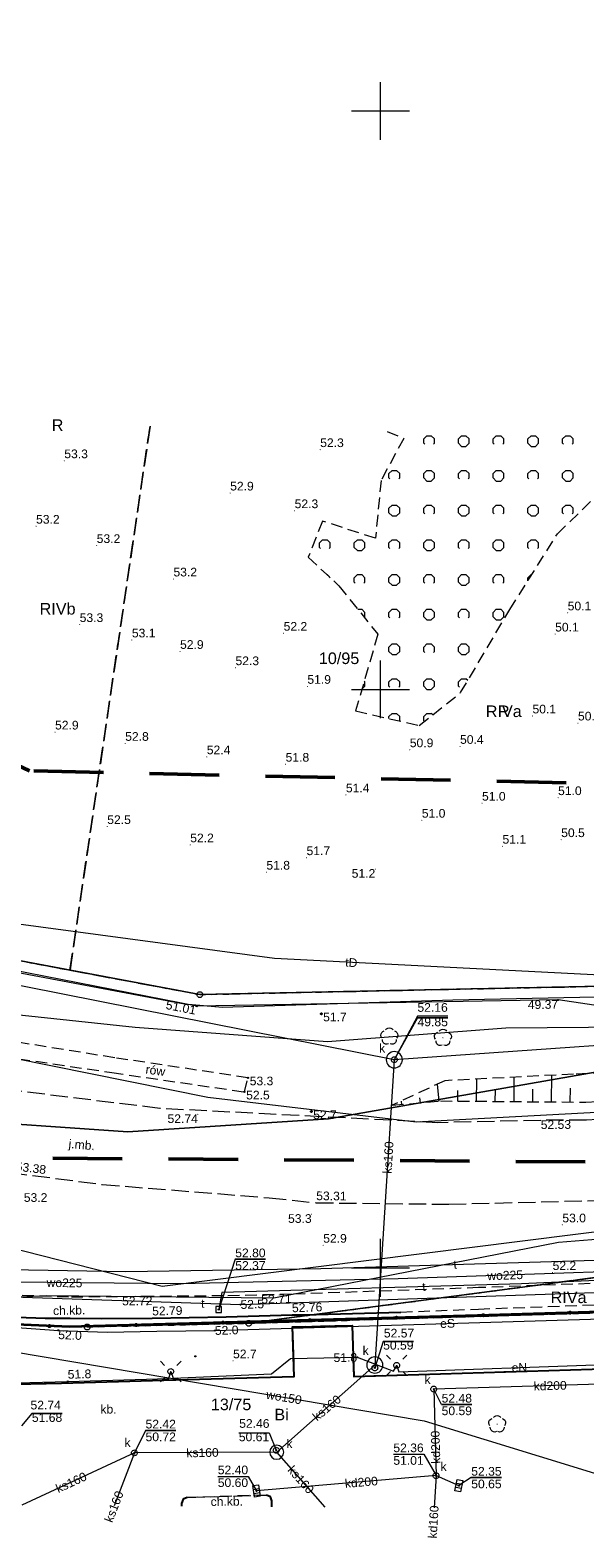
# Model space of a CAD drawing. Extents: x 5462052 to 5462554, y 5922477 to 5923179.
# Tile 24 of 42: x 5462420 to 5462468, y 5922477 to 5922607. Entities that reach past the tile are written whole.
import ezdxf
from ezdxf.enums import TextEntityAlignment as Align

# ---------------------------------------------------------------- set-up
doc = ezdxf.new("R2010")
doc.units = 0
doc.header["$PDMODE"] = 32
doc.header["$PDSIZE"] = 0.1
for name, pattern in [('PRZER1-1', [2, 1, -1]), ('PRZER2-1', [3, 2, -1]), ('PRZER3-1', [4, 3, -1]), ('PRZER3-2', [5, 3, -2])]:
    doc.linetypes.add(name, pattern=pattern)
doc.layers.get('0').update_dxf_attribs({"linetype": 'CONTINUOUS', "lineweight": 13})
doc.layers.add('!pomiar wys', color=7, linetype='CONTINUOUS')
for name, color, linetype, lineweight in [('EGDE', 7, 'CONTINUOUS', 18), ('EGDE_O', 7, 'CONTINUOUS', 18), ('EGPG', 7, 'CONTINUOUS', 18), ('GEPADR', 7, 'CONTINUOUS', 18), ('GESDRK', 7, 'CONTINUOUS', 0), ('GUPPRZ', 7, 'CONTINUOUS', 18), ('GUPPRZ_O', 7, 'CONTINUOUS', 18), ('OTKC', 7, 'PRZER2-1', 18), ('OTKC_O', 7, 'PRZER2-1', 18), ('OTKJ', 7, 'PRZER3-1', 18), ('OTKJ_O', 7, 'PRZER3-1', 18), ('OTKK', 7, 'CONTINUOUS', 25), ('OTKU', 7, 'PRZER3-1', 18), ('OTKU_O', 7, 'PRZER3-1', 18), ('OTOO', 7, 'CONTINUOUS', 35), ('OTRK', 7, 'PRZER2-1', 18), ('OTRN', 7, 'CONTINUOUS', 13), ('OTRN_O', 7, 'CONTINUOUS', 13), ('OTRS', 7, 'CONTINUOUS', 13), ('OTRS_O', 7, 'CONTINUOUS', 13), ('OTZK', 7, 'PRZER2-1', 18), ('SUEO', 7, 'CONTINUOUS', 18), ('SUPK', 7, 'CONTINUOUS', 18), ('SUPW', 7, 'CONTINUOUS', 18), ('SUPW_O', 7, 'CONTINUOUS', 18), ('zakres', 5, 'PRZER3-2', 50)]:
    doc.layers.add(name, color=color, linetype=linetype, lineweight=lineweight)
for name, color, linetype, lineweight, true_color in [('EGKK', 7, 'PRZER3-1', 18, 0x24bc24), ('EGKK_O', 7, 'PRZER3-1', 18, 0x24bc24), ('EGUG', 7, 'PRZER1-1', 18, 0x008000), ('EGUG_O', 7, 'PRZER1-1', 18, 0x008000), ('OTZL', 7, 'CONTINUOUS', 18, 0x008000), ('SUEP', 1, 'CONTINUOUS', 18, 0xff0000), ('SUEP_O', 1, 'CONTINUOUS', 18, 0xff0000), ('SUGP', 7, 'CONTINUOUS', 18, 0xbfbf00), ('SUKK', 7, 'CONTINUOUS', 18, 0x803300), ('SUKP', 7, 'CONTINUOUS', 18, 0x803300), ('SUKP_O', 7, 'CONTINUOUS', 18, 0x803300), ('SUKS', 7, 'CONTINUOUS', 18, 0x803300), ('SUKS_O', 7, 'CONTINUOUS', 18, 0x803300), ('SUTP', 7, 'CONTINUOUS', 18, 0xff9100), ('SUTP_O', 7, 'CONTINUOUS', 18, 0xff9100), ('SUWP', 5, 'CONTINUOUS', 18, 0x0000ff), ('SUWP_O', 5, 'CONTINUOUS', 18, 0x0000ff)]:
    doc.layers.add(name, color=color, linetype=linetype, lineweight=lineweight, true_color=true_color)
doc.styles.add('GEO-INFO', font='arial.ttf')

# ---------------------------------------------------------------- blocks, each defined once
blk = doc.blocks.new('POINT')
at = {"color": 0}
blk.add_point((0, 0), dxfattribs=at)
blk = doc.blocks.new('KWADRAT_NIEPRZEZR')
at = {"color": 0}
blk.add_lwpolyline([(-0.5, -0.5), (0.5, -0.5), (0.5, 0.5), (-0.5, 0.5)], close=True, dxfattribs=at)
blk = doc.blocks.new('SUUS05')
at = {"color": 0}
blk.add_lwpolyline([(0.5, -0.25), (-0.5, -0.25), (-0.5, 0.25), (0.5, 0.25)], close=True, dxfattribs=at)
for points in [[(-0.175, -0.25), (-0.175, 0.25)], [(0.175, -0.25), (0.175, 0.25)]]:
    blk.add_lwpolyline(points, dxfattribs=at)
blk = doc.blocks.new('OKRAG_PELNY')
at = {"color": 0}
blk.add_lwpolyline([(0, 0.5), (0.12941, 0.482963), (0.25, 0.433013), (0.353553, 0.353553), (0.433013, 0.25), (0.482963, 0.12941), (0.5, 0), (0.482963, -0.12941), (0.433013, -0.25), (0.353553, -0.353553), (0.25, -0.433013), (0.12941, -0.482963), (0, -0.5), (-0.12941, -0.482963), (-0.25, -0.433013), (-0.353553, -0.353553), (-0.433013, -0.25), (-0.482963, -0.12941), (-0.5, 0), (-0.482963, 0.12941), (-0.433013, 0.25), (-0.353553, 0.353553), (-0.25, 0.433013), (-0.12941, 0.482963)], close=True, dxfattribs=at)
blk = doc.blocks.new('SPDLP')
blk.add_hatch(color=0).paths.add_polyline_path([(0, -0.09), (0.027812, -0.085595), (0.052901, -0.072812), (0.072812, -0.052901), (0.085595, -0.027812), (0.09, 0), (0.085595, 0.027812), (0.072812, 0.052901), (0.052901, 0.072812), (0.027812, 0.085595), (0, 0.09), (-0.027812, 0.085595), (-0.052901, 0.072812), (-0.072812, 0.052901), (-0.085595, 0.027812), (-0.09, 0), (-0.085595, -0.027812), (-0.072812, -0.052901), (-0.052901, -0.072812), (-0.027812, -0.085595)])
at = {"color": 0}
for points in [[(-1.271938, -0.268652), (-1.40916, -0.048001), (-1.462858, 0.20623), (-1.426585, 0.463525), (-1.304695, 0.693003), (-1.11182, 0.867117), (-0.871109, 0.964971)], [(-0.648554, 1.126667), (-0.481106, 1.325358), (-0.255912, 1.454989), (0, 1.5), (0.255912, 1.454989), (0.481106, 1.325358), (0.648554, 1.126667)], [(0.871109, 0.964971), (1.11182, 0.867117), (1.304695, 0.693003), (1.426585, 0.463525), (1.462858, 0.20623), (1.40916, -0.048001), (1.271938, -0.268652)], [(-0.137547, -1.292703), (-0.389802, -1.355024), (-0.648184, -1.327532), (-0.881678, -1.213525), (-1.062258, -1.026689), (-1.168249, -0.78945), (-1.186929, -0.530282)], [(1.186929, -0.530282), (1.168249, -0.78945), (1.062258, -1.026689), (0.881678, -1.213525), (0.648184, -1.327532), (0.389802, -1.355024), (0.137547, -1.292703)]]:
    blk.add_lwpolyline(points, dxfattribs=at)
blk = doc.blocks.new('KOLO')
blk.add_hatch(color=0).paths.add_polyline_path([(-0.5, 0), (-0.482963, -0.12941), (-0.433013, -0.25), (-0.353553, -0.353553), (-0.25, -0.433013), (-0.12941, -0.482963), (0, -0.5), (0.12941, -0.482963), (0.25, -0.433013), (0.353553, -0.353553), (0.433013, -0.25), (0.482963, -0.12941), (0.5, 0), (0.482963, 0.12941), (0.433013, 0.25), (0.353553, 0.353553), (0.25, 0.433013), (0.12941, 0.482963), (0, 0.5), (-0.12941, 0.482963), (-0.25, 0.433013), (-0.353553, 0.353553), (-0.433013, 0.25), (-0.482963, 0.12941)])
blk = doc.blocks.new('SUEO')
blk.add_hatch(color=0).paths.add_polyline_path([(-0.002174, 0.089974), (0.023762, 0.086807), (0.042561, 0.0793), (0.060131, 0.066965), (0.076266, 0.047786), (0.086234, 0.025762), (0.089972, 0.002226), (0.088646, -0.015553), (0.081114, -0.038994), (0.066834, -0.060276), (0.049699, -0.075033), (0.027576, -0.085671), (0.004027, -0.08991), (-0.019639, -0.087831), (-0.040932, -0.080154), (-0.059082, -0.067892), (-0.073734, -0.051607), (-0.08374, -0.032979), (-0.089221, -0.011817), (-0.089063, 0.012951), (-0.082571, 0.035806), (-0.069528, 0.057148), (-0.048957, 0.075519), (-0.026898, 0.085887)])
at = {"color": 0}
for points in [[(-1.767767, 1.767767), (-1.06066, 1.06066)], [(1.767767, 1.767767), (1.06066, 1.06066)], [(-1.767767, -1.767767), (-1.06066, -1.06066)], [(1.767767, -1.767767), (1.06066, -1.06066)]]:
    blk.add_lwpolyline(points, dxfattribs=at)
blk = doc.blocks.new('EPPGS')
at = {"color": 0}
blk.add_lwpolyline([(0, 0.5), (0.154508, 0.475528), (0.293893, 0.404508), (0.404508, 0.293893), (0.475528, 0.154508), (0.5, 0), (0.475528, -0.154508), (0.404508, -0.293893), (0.293893, -0.404508), (0.154508, -0.475528), (0, -0.5), (-0.154508, -0.475528), (-0.293893, -0.404508), (-0.404508, -0.293893), (-0.475528, -0.154508), (-0.5, 0), (-0.475528, 0.154508), (-0.404508, 0.293893), (-0.293893, 0.404508), (-0.154508, 0.475528)], close=True, dxfattribs=at)
blk = doc.blocks.new('EPPGN')
blk.add_hatch(color=0).paths.add_polyline_path([(0, -0.09), (0.027812, -0.085595), (0.052901, -0.072812), (0.072812, -0.052901), (0.085595, -0.027812), (0.09, 0), (0.085595, 0.027812), (0.072812, 0.052901), (0.052901, 0.072812), (0.027812, 0.085595), (0, 0.09), (-0.027812, 0.085595), (-0.052901, 0.072812), (-0.072812, 0.052901), (-0.085595, 0.027812), (-0.09, 0), (-0.085595, -0.027812), (-0.072812, -0.052901), (-0.052901, -0.072812), (-0.027812, -0.085595)])

msp = doc.modelspace()

# ---------------------------------------------------------------- hatches: boundary and pattern name
at = {"layer": 'OTZK', "linetype": 'Continuous'}
h = msp.add_hatch(dxfattribs=at)
h.set_pattern_fill('OTZK', color=256, scale=0.5, style=0)
h.set_pattern_definition([(0, (5460000, 5920000), (3, 3), [0.3827, -5.6173]), (0, (5460000, 5920000.924), (3, 3), [0.3827, -5.6173]), (90, (5459999.7294, 5920000.2706), (-3, 3), [0.3827, -5.6173]), (90, (5460000.6533, 5920000.2706), (-3, 3), [0.3827, -5.6173]), (45, (5460000.3827, 5920000), (-3, 3), [0.3826834, -3.8599573]), (45, (5459999.7294, 5920000.6533), (-3, 3), [0.3826834, -3.8599573]), (135, (5460000, 5920000), (-3, -3), [0.3826834, -3.8599573]), (135, (5460000.6533, 5920000.6533), (-3, -3), [0.3826834, -3.8599573]), (0, (5460003, 5920000.924), (3, 3), [0.3827, -5.6173]), (90, (5460002.7294, 5920000.2706), (-3, 3), [0.3827, -5.6173]), (90, (5460003.6533, 5920000.2706), (-3, 3), [0.3827, -5.6173]), (45, (5460003.567, 5920000.1836), (-3, 3), [0.123359, -4.1192816]), (45, (5460002.7294, 5920000.6533), (-3, 3), [0.3826834, -3.8599573]), (135, (5460002.817, 5920000.1836), (-3, -3), [0.123359, -4.1192816]), (135, (5460003.6533, 5920000.6533), (-3, -3), [0.3826834, -3.8599573])])
h.paths.add_polyline_path([(5462475.58, 5922571.72), (5462450.57, 5922572.28), (5462452.01, 5922571.7), (5462450.05, 5922568.07), (5462449.56, 5922563.06), (5462444.98, 5922564.55), (5462443.76, 5922561.42), (5462446.41, 5922558.95), (5462449.77, 5922554.76), (5462447.85, 5922548.14), (5462453.35, 5922546.88), (5462456.92, 5922549.72), (5462461.17, 5922556.9), (5462465.28, 5922563.44), (5462470, 5922568.03), (5462474.41, 5922564.29), (5462478.23, 5922566.68)], flags=0)

# ---------------------------------------------------------------- linework, layer by layer
at = {"layer": '!pomiar wys'}
for p in [(5462444.89, 5922521.96, 51.74), (5462444.03, 5922513.51, 52.69)]:
    msp.add_point(p, dxfattribs=at)
at = {"linetype": 'Continuous', "flags": 128}
for points in [[(5462450, 5922597.5), (5462450, 5922602.5)], [(5462450, 5922597.5), (5462450, 5922602.5)], [(5462447.5, 5922600), (5462452.5, 5922600)], [(5462447.5, 5922600), (5462452.5, 5922600)], [(5462450, 5922547.5), (5462450, 5922552.5)], [(5462450, 5922547.5), (5462450, 5922552.5)], [(5462447.5, 5922550), (5462452.5, 5922550)], [(5462447.5, 5922550), (5462452.5, 5922550)]]:
    msp.add_lwpolyline(points, dxfattribs=at)
at = {"linetype": 'PRZER2-1', "ltscale": 0.5, "elevation": 52.86}
msp.add_lwpolyline([(5462261.88, 5922578.07), (5462261.62, 5922576.92), (5462272.7, 5922571.72), (5462298.34, 5922559.38), (5462324.07, 5922547.8), (5462343.6, 5922539.09), (5462363.2, 5922530.92), (5462380.25, 5922525.54), (5462393.19, 5922521.71), (5462403.89, 5922520.28), (5462426.79, 5922516.88), (5462438.24, 5922515.21), (5462438.55, 5922516.43), (5462427.04, 5922518.16), (5462403.92, 5922521.87), (5462393.91, 5922523.64), (5462380.37, 5922527.56), (5462363.76, 5922532.93), (5462344.08, 5922540.72), (5462324.37, 5922548.82), (5462298.99, 5922560.44), (5462273.07, 5922572.67), (5462261.88, 5922578.07)], dxfattribs=at)
at = {"linetype": 'Continuous', "elevation": 100, "flags": 128}
for points in [[(5462450, 5922547.5), (5462450, 5922552.5)], [(5462447.5, 5922550), (5462452.5, 5922550)], [(5462450, 5922497.5), (5462450, 5922502.5)], [(5462447.5, 5922500), (5462452.5, 5922500)]]:
    msp.add_lwpolyline(points, dxfattribs=at)
for p in [(5462444.89, 5922521.96, 51.74), (5462438.55, 5922516.43, 52.35), (5462438.24, 5922515.21, 52.5), (5462444.03, 5922513.51, 52.69)]:
    msp.add_point(p)
at = {"layer": 'EGDE', "linetype": 'Continuous', "elevation": 10.22}
for points in [[(5462060.5, 5922655.76), (5462134.14, 5922620.59), (5462140.64, 5922617.48), (5462379.26, 5922504.49), (5462394.55, 5922499.42), (5462403.44, 5922496.9), (5462407.29, 5922495.8), (5462408.69, 5922495.4), (5462424.66, 5922494.89), (5462438.61, 5922495.21), (5462484.37, 5922501.25), (5462484.19, 5922504.97), (5462482.73, 5922519.39), (5462445.52, 5922512.89), (5462428.16, 5922511.75), (5462412.32, 5922512.85), (5462398.2, 5922516.86), (5462383.16, 5922523.09), (5462355.99, 5922535.17), (5462122.31, 5922642.45), (5462106.7, 5922652.95), (5462067.71, 5922671.37)], [(5462417.46, 5922577.08), (5462397.77, 5922530.52), (5462434.39, 5922523.62), (5462484.29, 5922524.66)], [(5462478.25, 5922479.09), (5462484.59, 5922496.59), (5462438.61, 5922495.21), (5462424.66, 5922494.89), (5462408.69, 5922495.4), (5462407.29, 5922495.8), (5462401.99, 5922481.06)]]:
    msp.add_lwpolyline(points, dxfattribs=at)
for points in [[(5462308.11, 5922563.15), (5462219.75, 5922605.06), (5462125.42, 5922649.82), (5462122.31, 5922642.45), (5462355.99, 5922535.17), (5462383.16, 5922523.09), (5462398.2, 5922516.86), (5462412.32, 5922512.85), (5462428.16, 5922511.75), (5462445.52, 5922512.89), (5462482.73, 5922519.39), (5462484.29, 5922524.66), (5462434.39, 5922523.62), (5462397.77, 5922530.52), (5462383.6, 5922533.19), (5462338.14, 5922548.92)], [(5462484.59, 5922496.59), (5462484.37, 5922501.25), (5462438.61, 5922495.21)]]:
    msp.add_lwpolyline(points, close=True, dxfattribs=at)
at = {"layer": 'EGKK', "linetype": 'PRZER3-1', "ltscale": 0.5, "elevation": 10.06}
for points in [[(5462417.46, 5922577.08), (5462397.77, 5922530.52), (5462423.17, 5922525.73), (5462430.09, 5922572.75)], [(5462430.09, 5922572.75), (5462423.17, 5922525.73), (5462434.39, 5922523.62), (5462484.29, 5922524.66), (5462484.51, 5922525.39), (5462498.12, 5922571.21)]]:
    msp.add_lwpolyline(points, dxfattribs=at)
msp.add_lwpolyline([(5462484.59, 5922496.59), (5462484.37, 5922501.25), (5462438.61, 5922495.21)], close=True, dxfattribs=at)
at = {"layer": 'EGUG', "linetype": 'PRZER1-1', "ltscale": 0.5, "elevation": 10.08}
for points in [[(5462241.6, 5922564.69), (5462318.43, 5922528.09), (5462379.26, 5922504.49), (5462394.55, 5922499.42), (5462403.44, 5922496.9), (5462407.29, 5922495.8), (5462408.69, 5922495.4), (5462424.66, 5922494.89), (5462438.61, 5922495.21), (5462484.37, 5922501.25), (5462484.19, 5922504.97), (5462482.73, 5922519.39), (5462484.29, 5922524.66), (5462434.39, 5922523.62), (5462423.17, 5922525.73), (5462397.77, 5922530.52), (5462383.6, 5922533.19), (5462338.14, 5922548.92), (5462308.11, 5922563.15), (5462219.75, 5922605.06)], [(5462417.46, 5922577.08), (5462397.77, 5922530.52), (5462423.17, 5922525.73), (5462430.09, 5922572.75)], [(5462430.09, 5922572.75), (5462423.17, 5922525.73), (5462434.39, 5922523.62), (5462484.29, 5922524.66), (5462484.51, 5922525.39), (5462498.12, 5922571.21)], [(5462478.25, 5922479.09), (5462484.59, 5922496.59), (5462438.61, 5922495.21), (5462424.66, 5922494.89), (5462408.69, 5922495.4), (5462407.29, 5922495.8)]]:
    msp.add_lwpolyline(points, dxfattribs=at)
msp.add_lwpolyline([(5462484.59, 5922496.59), (5462484.37, 5922501.25), (5462438.61, 5922495.21)], close=True, dxfattribs=at)
at = {"layer": 'GESDRK', "linetype": 'Continuous'}
for points in [[(5462482.73, 5922519.39), (5462484.29, 5922524.66), (5462434.39, 5922523.62), (5462397.77, 5922530.52), (5462383.6, 5922533.19), (5462338.14, 5922548.92), (5462308.11, 5922563.15), (5462219.75, 5922605.06), (5462125.42, 5922649.82), (5462122.31, 5922642.45), (5462106.7, 5922652.95), (5462067.71, 5922671.37)], [(5462060.5, 5922655.76), (5462134.14, 5922620.59), (5462140.64, 5922617.48), (5462379.26, 5922504.49), (5462394.55, 5922499.42), (5462403.44, 5922496.9), (5462407.29, 5922495.8), (5462408.69, 5922495.4), (5462424.66, 5922494.89), (5462438.61, 5922495.21), (5462484.37, 5922501.25), (5462484.59, 5922496.59), (5462550.35, 5922504.12)]]:
    msp.add_lwpolyline(points, dxfattribs=at)
at = {"layer": 'GUPPRZ_O', "linetype": 'Continuous', "elevation": 10.8, "flags": 128}
for points in [[(5462455.81, 5922521.75), (5462453.19, 5922521.75), (5462451.19, 5922517.99)], [(5462455.82, 5922521.6), (5462453.2, 5922521.6), (5462451.19, 5922517.99)], [(5462453.2, 5922521.6), (5462455.82, 5922521.6)], [(5462440.07, 5922500.75), (5462437.45, 5922500.75), (5462436.02, 5922496.4)], [(5462437.45, 5922500.75), (5462440.07, 5922500.75)], [(5462452.86, 5922493.64), (5462450.23, 5922493.64), (5462449.51, 5922491.35)], [(5462450.23, 5922493.64), (5462452.86, 5922493.64)], [(5462457.9, 5922488.19), (5462455.28, 5922488.19), (5462454.6, 5922489.52)], [(5462455.28, 5922488.19), (5462457.9, 5922488.19)], [(5462422.5, 5922487.4), (5462419.88, 5922487.4), (5462418.97, 5922486.35)], [(5462419.88, 5922487.4), (5462422.5, 5922487.4)], [(5462432.32, 5922485.95), (5462429.7, 5922485.95), (5462428.74, 5922484.01)], [(5462429.7, 5922485.95), (5462432.32, 5922485.95)], [(5462437.76, 5922485.73), (5462440.38, 5922485.73), (5462440.99, 5922484.24)], [(5462437.76, 5922485.73), (5462440.38, 5922485.73)], [(5462451.11, 5922483.9), (5462453.73, 5922483.9), (5462454.8, 5922482.04)], [(5462451.11, 5922483.9), (5462453.73, 5922483.9)], [(5462435.94, 5922481.98), (5462438.56, 5922481.98), (5462439.29, 5922480.72)], [(5462435.94, 5922481.98), (5462438.56, 5922481.98)], [(5462460.46, 5922481.87), (5462457.84, 5922481.87), (5462456.78, 5922481.18)], [(5462457.84, 5922481.87), (5462460.46, 5922481.87)]]:
    msp.add_lwpolyline(points, dxfattribs=at)
at = {"layer": 'OTKC', "linetype": 'PRZER2-1', "ltscale": 0.5, "elevation": 10.18}
for points in [[(5462508.48, 5922501.99), (5462492.81, 5922500.24), (5462492.29, 5922500.18), (5462484.72, 5922499.44), (5462484.15, 5922499.34), (5462474.1, 5922498.86), (5462458.48, 5922498.29), (5462442.31, 5922497.72), (5462436.44, 5922497.58), (5462430.29, 5922497.53), (5462423.05, 5922497.47), (5462416.99, 5922497.68), (5462415.8, 5922497.63), (5462411.95, 5922497.89), (5462409.94, 5922498.24), (5462408.91, 5922498.3), (5462403.41, 5922499.51), (5462403.04, 5922499.66), (5462393.86, 5922502.22), (5462388.07, 5922503.93), (5462385.96, 5922504.75), (5462383.21, 5922505.67), (5462380.06, 5922506.77)], [(5462416.91, 5922495.8), (5462421.04, 5922495.65), (5462423.18, 5922495.66), (5462425.89, 5922495.61), (5462430.28, 5922495.66), (5462436.67, 5922495.78), (5462442.37, 5922495.94), (5462443.4, 5922495.93), (5462451.77, 5922496.18), (5462458.46, 5922496.44), (5462474.17, 5922497.02), (5462484.31, 5922497.55), (5462484.71, 5922497.59), (5462492.85, 5922498.39), (5462493.03, 5922498.39), (5462509.17, 5922500.19)], [(5462440.62, 5922479.35), (5462440.61, 5922479.86), (5462440.49, 5922480.22), (5462440.15, 5922480.36), (5462433.31, 5922480.15), (5462432.96, 5922480), (5462432.81, 5922479.63), (5462432.82, 5922479.4)]]:
    msp.add_lwpolyline(points, dxfattribs=at)
at = {"layer": 'OTKJ', "linetype": 'PRZER3-1', "ltscale": 0.5, "elevation": 10.18}
for points in [[(5462502.75, 5922515.74), (5462488.74, 5922514.26), (5462478.72, 5922513.39), (5462467.81, 5922512.78), (5462463.84, 5922512.75), (5462454.96, 5922512.55), (5462430.92, 5922513.78), (5462417.02, 5922515.49), (5462402.7, 5922517.94), (5462391.54, 5922520.35), (5462376.6, 5922524.32)], [(5462366.94, 5922520.04), (5462381.96, 5922515.43), (5462394.61, 5922512.29), (5462398.28, 5922511.55), (5462404.47, 5922510.38), (5462412.98, 5922508.98), (5462417.96, 5922508.25), (5462425.95, 5922507.21), (5462440.37, 5922506.06), (5462444.44, 5922505.63), (5462455.89, 5922505.5), (5462468.73, 5922505.83), (5462481.48, 5922506.58), (5462494.94, 5922507.8), (5462506.71, 5922509.12)]]:
    msp.add_lwpolyline(points, dxfattribs=at)
at = {"layer": 'OTKK', "linetype": 'Continuous', "elevation": 10.18}
for points in [[(5462416.91, 5922495.8), (5462421.04, 5922495.65), (5462423.18, 5922495.66), (5462425.89, 5922495.61), (5462430.28, 5922495.66), (5462436.67, 5922495.78), (5462442.37, 5922495.94), (5462443.4, 5922495.93), (5462451.77, 5922496.18)], [(5462409.37, 5922489.58), (5462417.12, 5922489.91), (5462422.43, 5922490.04), (5462431.29, 5922490.28), (5462442.54, 5922490.61), (5462442.41, 5922494.91), (5462443.06, 5922494.91)], [(5462443.06, 5922494.91), (5462447.56, 5922495.02), (5462447.69, 5922490.61), (5462470.16, 5922491.29), (5462470.47, 5922482.44), (5462470.62, 5922479.14)], [(5462433.31, 5922480.15), (5462432.96, 5922480), (5462432.81, 5922479.63), (5462432.82, 5922479.4)], [(5462440.62, 5922479.35), (5462440.61, 5922479.86), (5462440.49, 5922480.22), (5462440.15, 5922480.36)]]:
    msp.add_lwpolyline(points, dxfattribs=at)
at = {"layer": 'OTKU', "linetype": 'PRZER3-1', "ltscale": 0.5, "elevation": 10.18}
for points in [[(5462470.62, 5922479.14), (5462470.47, 5922482.44), (5462470.16, 5922491.29), (5462447.69, 5922490.61), (5462447.56, 5922495.02), (5462442.41, 5922494.91), (5462442.54, 5922490.61), (5462431.29, 5922490.28), (5462422.43, 5922490.04), (5462417.12, 5922489.91), (5462409.37, 5922489.58), (5462408.59, 5922495.54), (5462407.4, 5922495.7), (5462407.61, 5922493.64), (5462408.09, 5922489.53), (5462404.65, 5922489.51), (5462400.94, 5922489.39)], [(5462432.82, 5922479.4), (5462432.81, 5922479.63), (5462432.96, 5922480), (5462433.31, 5922480.15), (5462440.15, 5922480.36), (5462440.49, 5922480.22), (5462440.61, 5922479.86), (5462440.62, 5922479.35)]]:
    msp.add_lwpolyline(points, dxfattribs=at)
at = {"layer": 'OTOO', "linetype": 'Continuous', "elevation": 10.18}
msp.add_lwpolyline([(5462509.04, 5922499.41), (5462492.91, 5922497.68), (5462484.5, 5922496.66), (5462458.39, 5922495.89), (5462423.14, 5922494.89), (5462408.59, 5922495.54)], dxfattribs=at)
at = {"layer": 'OTRK', "linetype": 'PRZER2-1', "ltscale": 0.5, "elevation": 10.06}
for points in [[(5462502.13, 5922520.83), (5462489.05, 5922519.94), (5462480.84, 5922517.41), (5462479.59, 5922517.37), (5462477.92, 5922517.36), (5462476.9, 5922517.15), (5462466.67, 5922516.74), (5462455.55, 5922516.18), (5462451, 5922514.05)], [(5462451, 5922514.05), (5462455.18, 5922514.43), (5462467.74, 5922514.32), (5462478.48, 5922514.91), (5462488.74, 5922514.26), (5462502.75, 5922515.74)]]:
    msp.add_lwpolyline(points, dxfattribs=at)
at = {"layer": 'OTRK', "linetype": 'Continuous', "elevation": 10.06, "flags": 128}
for points in [[(5462458.3, 5922514.4), (5462458.32, 5922516.32)], [(5462461.54, 5922514.37), (5462461.56, 5922516.48)], [(5462464.78, 5922514.34), (5462464.8, 5922516.65)], [(5462455.07, 5922514.42), (5462454.93, 5922515.89)], [(5462456.68, 5922514.41), (5462456.69, 5922515.32)], [(5462459.92, 5922514.38), (5462459.93, 5922515.39)], [(5462463.16, 5922514.36), (5462463.17, 5922515.46)], [(5462466.4, 5922514.33), (5462466.41, 5922515.53)], [(5462451.84, 5922514.12), (5462451.81, 5922514.42)], [(5462453.45, 5922514.27), (5462453.41, 5922514.71)]]:
    msp.add_lwpolyline(points, dxfattribs=at)
at = {"layer": 'OTZK', "linetype": 'PRZER2-1', "ltscale": 0.5, "elevation": 10.1}
msp.add_lwpolyline([(5462450.57, 5922572.28), (5462452.01, 5922571.7), (5462450.05, 5922568.07), (5462449.56, 5922563.06), (5462444.98, 5922564.55), (5462443.76, 5922561.42), (5462446.41, 5922558.95), (5462449.77, 5922554.76), (5462447.85, 5922548.14), (5462453.35, 5922546.88), (5462456.92, 5922549.72), (5462461.17, 5922556.9), (5462465.28, 5922563.44), (5462470, 5922568.03), (5462474.41, 5922564.29), (5462478.23, 5922566.68), (5462475.58, 5922571.72)], dxfattribs=at)
at = {"layer": 'SUEP', "linetype": 'Continuous', "elevation": 10.14}
for points in [[(5462404.1, 5922494.91), (5462407.65, 5922496.06), (5462410.26, 5922496.4), (5462417.02, 5922494.96), (5462422.17, 5922494.6), (5462426.37, 5922494.43), (5462430.68, 5922494.53), (5462435.69, 5922494.58), (5462476.73, 5922495.84)], [(5462410.95, 5922489.85), (5462422.99, 5922490.19), (5462431.7, 5922490.44), (5462431.88, 5922491.04), (5462432.08, 5922490.48), (5462440.59, 5922490.84), (5462442.21, 5922492.17), (5462447.98, 5922492.27), (5462451.12, 5922491.07), (5462451.4, 5922491.57), (5462451.57, 5922491.02), (5462469.36, 5922491.64), (5462469.59, 5922492.09), (5462469.81, 5922491.67), (5462470.53, 5922491.66), (5462471.94, 5922486.85), (5462472.21, 5922479.13)]]:
    msp.add_lwpolyline(points, dxfattribs=at)
at = {"layer": 'SUGP', "linetype": 'Continuous', "elevation": 10.14}
msp.add_lwpolyline([(5462186.63, 5922585.89), (5462217.44, 5922572.85), (5462242.28, 5922560.87), (5462260.4, 5922552.27), (5462281.62, 5922540.96), (5462295.28, 5922533.81), (5462311.37, 5922525.3), (5462317.7, 5922522.78), (5462342.65, 5922512.96), (5462374.09, 5922500.78), (5462385.55, 5922497.1), (5462393.96, 5922494.84), (5462396.16, 5922494.92), (5462417.75, 5922497.45), (5462421.12, 5922497.6), (5462440.78, 5922497.41), (5462465.38, 5922502.22), (5462484.11, 5922503.73), (5462487.18, 5922502.2)], dxfattribs=at)
at = {"layer": 'SUKP', "linetype": 'Continuous', "elevation": 10.14}
for points in [[(5462483.99, 5922520.3), (5462451.19, 5922517.99), (5462403.34, 5922527.46), (5462401.38, 5922527.57), (5462353.3, 5922538.14), (5462307.43, 5922558.61), (5462296.62, 5922563.69), (5462294.19, 5922564.91), (5462277.4, 5922572.43), (5462259.44, 5922580.58), (5462236.81, 5922592.43), (5462217.09, 5922602.09), (5462171.71, 5922623.9), (5462140.88, 5922638.36), (5462127.05, 5922644.66)], [(5462471.72, 5922522.23), (5462465.34, 5922523.16), (5462434.12, 5922522.62), (5462417.97, 5922525.79), (5462400.64, 5922529.28), (5462386.8, 5922531.22), (5462379.58, 5922532.63), (5462337.71, 5922547.84), (5462316.98, 5922557.38), (5462305.46, 5922560.74), (5462269.93, 5922578.03), (5462244.86, 5922589.89), (5462217.68, 5922602.96), (5462149.98, 5922635.2), (5462147.43, 5922636.54), (5462145.86, 5922632.91), (5462137.96, 5922614.55), (5462139.18, 5922611.01), (5462134.05, 5922599.24)], [(5462451.19, 5922517.99), (5462449.51, 5922491.6), (5462441.03, 5922484.06)], [(5462476.55, 5922490.18), (5462454.6, 5922489.52)], [(5462454.6, 5922489.52), (5462454.8, 5922482.04)], [(5462428.74, 5922484.01), (5462419.02, 5922479.5)], [(5462428.74, 5922484.01), (5462426.99, 5922479.44)], [(5462441.03, 5922484.06), (5462428.74, 5922484.01)], [(5462445.21, 5922479.32), (5462441.03, 5922484.06)], [(5462454.8, 5922482.04), (5462439.29, 5922480.72)], [(5462454.8, 5922482.04), (5462454.63, 5922479.25)], [(5462454.8, 5922482.04), (5462456.78, 5922481.18)]]:
    msp.add_lwpolyline(points, dxfattribs=at)
at = {"layer": 'SUPK', "linetype": 'Continuous', "elevation": 10.14}
for points in [[(5462451.19, 5922518.69, 1), (5462451.19, 5922517.29, 1)], [(5462449.51, 5922492.3, 1), (5462449.51, 5922490.9, 1)], [(5462441.03, 5922484.67, 1), (5462441.03, 5922483.46, 1)]]:
    msp.add_lwpolyline(points, format="xyb", close=True, dxfattribs=at)
at = {"layer": 'SUTP', "linetype": 'Continuous', "elevation": 10.14}
for points in [[(5462070.22, 5922667.83), (5462083.09, 5922662.11), (5462104.77, 5922652.44), (5462151.79, 5922636.5), (5462179, 5922623.64), (5462206.04, 5922610.31), (5462233.17, 5922597.21), (5462260.4, 5922584.4), (5462287.42, 5922571.02), (5462314.54, 5922557.93), (5462341.92, 5922545.49), (5462369.46, 5922533.52), (5462391.65, 5922526.45), (5462398.35, 5922525.1), (5462413.38, 5922522.44), (5462428.79, 5922520.8), (5462445.42, 5922519.57), (5462460.83, 5922520.76), (5462471.54, 5922520.84), (5462483.62, 5922522.41)], [(5462484.11, 5922514.76), (5462480.43, 5922514.05), (5462453.07, 5922512.6), (5462435.09, 5922514.74), (5462387.78, 5922524.25), (5462359.73, 5922531.87), (5462332.4, 5922545.44), (5462296.64, 5922562.48), (5462246.14, 5922585.78), (5462231.33, 5922592.87), (5462203.06, 5922606.8), (5462113, 5922647.87), (5462105.87, 5922651.02), (5462083.09, 5922662.11), (5462070.22, 5922667.83)], [(5462061.48, 5922657.89), (5462118.08, 5922630.76), (5462188.37, 5922596.95), (5462254.55, 5922565.02), (5462276.61, 5922553.25), (5462286.01, 5922543.33), (5462327.97, 5922525.37), (5462393.33, 5922502), (5462406.21, 5922497.91), (5462437.9, 5922496.82), (5462470.16, 5922497.93), (5462482.13, 5922485.33), (5462488.5, 5922479.02)], [(5462484.7, 5922505.12), (5462431.14, 5922498.39), (5462375.97, 5922512.44), (5462337.51, 5922530.89), (5462297.07, 5922549.36), (5462190.14, 5922600.04), (5462135.83, 5922625.83)], [(5462484.42, 5922524.69), (5462481.92, 5922524.64), (5462440.85, 5922526.73), (5462390.56, 5922533.49), (5462362.15, 5922540.98), (5462350.45, 5922547.27), (5462238.88, 5922601.24), (5462191.65, 5922624.43)], [(5462547.68, 5922527.83), (5462543.55, 5922527.02), (5462524.84, 5922524.92), (5462507.72, 5922523.62), (5462502.22, 5922521.53), (5462483.55, 5922520.87), (5462479.66, 5922520.71), (5462477.56, 5922520.65), (5462471.35, 5922523.46), (5462456.26, 5922523.13), (5462436.34, 5922522.51), (5462433.07, 5922522.8), (5462409.52, 5922527.24), (5462401.87, 5922528.98), (5462382.57, 5922532.38), (5462360.07, 5922540.28), (5462337.44, 5922548.03), (5462309.69, 5922561.16), (5462305.81, 5922561.72), (5462299.8, 5922566.07), (5462280.06, 5922575.51), (5462249.92, 5922589.92)], [(5462323.47, 5922515.04), (5462327.58, 5922523.5), (5462329.1, 5922527.58), (5462363.49, 5922514.55), (5462381.68, 5922507.82), (5462401.08, 5922501.9), (5462412.84, 5922499.95), (5462428, 5922499.69), (5462444.85, 5922499.96), (5462473.29, 5922500.8)], [(5462477.2, 5922479.1), (5462482.64, 5922493.59), (5462484.13, 5922499.61), (5462462.18, 5922498.61), (5462436.28, 5922497.88), (5462436.02, 5922496.4)]]:
    msp.add_lwpolyline(points, dxfattribs=at)
at = {"layer": 'SUWP', "linetype": 'Continuous', "elevation": 10.14}
for points in [[(5462136, 5922617.26), (5462140.02, 5922615.15), (5462166.6, 5922602.71), (5462211.93, 5922581.62), (5462257.05, 5922560.07), (5462302.13, 5922538.42), (5462322.79, 5922527.6), (5462357.25, 5922511.62), (5462385.95, 5922500.54), (5462392.37, 5922498.87), (5462412.52, 5922493.73), (5462453.77, 5922486.78), (5462478.79, 5922479.08)], [(5462549.87, 5922508.44), (5462539.71, 5922507.38), (5462524.24, 5922505.93), (5462519.31, 5922505.46), (5462496.62, 5922502.1), (5462494.45, 5922501.71), (5462483.51, 5922500.16), (5462451.54, 5922499.04), (5462432.73, 5922498.61), (5462415.49, 5922498.78), (5462403.68, 5922500.33), (5462402.57, 5922497.28), (5462402.34, 5922496.72), (5462394.84, 5922498.91), (5462392.74, 5922499.44), (5462385.55, 5922501.71), (5462352.24, 5922514.27), (5462338.56, 5922519.58), (5462330.68, 5922522.81), (5462319.51, 5922527.92), (5462300.2, 5922537.19), (5462235.6, 5922568.2)]]:
    msp.add_lwpolyline(points, dxfattribs=at)
at = {"layer": 'zakres', "ltscale": 2, "elevation": 10.04}
msp.add_lwpolyline([(5462132.02, 5922631.89), (5462350.16, 5922528.87), (5462411.69, 5922509.55), (5462519.64, 5922508.8), (5462516.03, 5922540.79), (5462419.68, 5922542.97), (5462148.36, 5922668.94), (5462333.73, 5923125.01)], dxfattribs=at)

# ---------------------------------------------------------------- block references
at = {"layer": 'EGPG', "xscale": 0.5, "yscale": 0.5}
for name, p in [('EPPGS', (5462434.39, 5922523.62, 10.24)), ('EPPGN', (5462445.52, 5922512.89, 10.24)), ('EPPGN', (5462428.16, 5922511.75, 10.24)), ('EPPGS', (5462438.61, 5922495.21, 10.24)), ('EPPGS', (5462424.66, 5922494.89, 10.24))]:
    msp.add_blockref(name, p, dxfattribs=at)
at = {"layer": 'GEPADR'}
msp.add_blockref('POINT', (5462434, 5922492.36, 10.28), dxfattribs=at)
at = {"layer": 'GUPPRZ'}
for p in [(5462465.34, 5922523.16, 10.16), (5462434.12, 5922522.62, 10.16), (5462451.19, 5922517.99, 10.16), (5462451.19, 5922517.99, 10.16), (5462437.9, 5922496.82, 10.16), (5462436.02, 5922496.4, 10.16), (5462422.17, 5922494.6, 10.16), (5462435.69, 5922494.58, 10.16), (5462447.98, 5922492.27, 10.16), (5462422.99, 5922490.19, 10.16), (5462449.51, 5922491.35, 10.16), (5462449.51, 5922491.35, 10.16), (5462454.6, 5922489.52, 10.16), (5462428.74, 5922484.01, 10.16), (5462440.99, 5922484.24, 10.16), (5462440.99, 5922484.24, 10.16), (5462454.8, 5922482.04, 10.16), (5462456.78, 5922481.18, 10.16), (5462439.29, 5922480.72, 10.16)]:
    msp.add_blockref('POINT', p, dxfattribs=at)
at = {"layer": 'OTOO', "xscale": 0.35, "yscale": 0.35}
for p in [(5462436.39, 5922495.27, 10.18), (5462443.89, 5922495.48, 10.18), (5462451.38, 5922495.69, 10.18), (5462458.88, 5922495.91, 10.18), (5462466.38, 5922496.13, 10.18), (5462421.4, 5922494.97, 10.18), (5462428.89, 5922495.06, 10.18)]:
    msp.add_blockref('KOLO', p, dxfattribs=at)
at = {"layer": 'OTRN', "xscale": 0.09, "yscale": 0.09}
for p in [(5462422.68, 5922569.76, 10.08), (5462444.79, 5922570.72, 10.08), (5462437.01, 5922566.97, 10.08), (5462442.58, 5922565.44, 10.08), (5462420.24, 5922564.1, 10.08), (5462425.48, 5922562.43, 10.08), (5462432.11, 5922559.54, 10.08), (5462424.01, 5922555.6, 10.08), (5462466.17, 5922556.61, 10.08), (5462428.52, 5922554.27, 10.08), (5462441.63, 5922554.85, 10.08), (5462465.09, 5922554.78, 10.08), (5462432.68, 5922553.28, 10.08), (5462437.47, 5922551.87, 10.08), (5462443.68, 5922550.26, 10.08), (5462463.13, 5922547.7, 10.08), (5462421.88, 5922546.31, 10.08), (5462467.06, 5922547.09, 10.08), (5462427.94, 5922545.33, 10.08), (5462456.87, 5922545.07, 10.08), (5462434.99, 5922544.17, 10.08), (5462452.53, 5922544.78, 10.08), (5462441.8, 5922543.53, 10.08), (5462447.01, 5922540.88, 10.08), (5462458.77, 5922540.16, 10.08), (5462465.34, 5922540.64, 10.08), (5462453.57, 5922538.69, 10.08), (5462426.39, 5922538.14, 10.08), (5462433.56, 5922536.56, 10.08), (5462460.54, 5922536.44, 10.08), (5462465.61, 5922537.01, 10.08), (5462443.61, 5922535.45, 10.08), (5462440.14, 5922534.2, 10.08), (5462449.55, 5922534.47, 10.08), (5462444.05, 5922504.64, 10.08), (5462465.71, 5922503.71, 10.08), (5462445.05, 5922501.95, 10.08), (5462464.87, 5922499.59, 10.08), (5462437.26, 5922491.96, 10.08)]:
    msp.add_blockref('KOLO', p, dxfattribs=at)
at = {"layer": 'OTRS', "xscale": 0.09, "yscale": 0.09}
for p in [(5462434.22, 5922513.27, 10.08), (5462463.84, 5922512.75, 10.08), (5462444.44, 5922505.63, 10.08), (5462430.29, 5922497.53, 10.08), (5462442.31, 5922497.72, 10.08), (5462430.28, 5922495.66, 10.08), (5462442.37, 5922495.94, 10.08)]:
    msp.add_blockref('KOLO', p, dxfattribs=at)
at = {"layer": 'OTZL', "xscale": 0.5, "yscale": 0.5}
for p in [(5462450.76, 5922520, 10.12), (5462455.39, 5922519.89, 10.12), (5462460.08, 5922486.49, 10.12)]:
    msp.add_blockref('SPDLP', p, dxfattribs=at)
at = {"layer": 'SUEO', "xscale": 0.5, "yscale": 0.5}
for name, p in [('SUEO', (5462431.88, 5922491.04, 10.15)), ('SUEO', (5462451.4, 5922491.57, 10.15)), ('OKRAG_PELNY', (5462451.4, 5922491.57, 10.16)), ('OKRAG_PELNY', (5462431.88, 5922491.04, 10.16))]:
    msp.add_blockref(name, p, dxfattribs=at)
at = {"layer": 'SUKK'}
for p, rotation in [((5462439.29, 5922480.72, 10.16), 278.2025287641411), ((5462456.78, 5922481.18, 10.16), 258.3888739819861)]:
    msp.add_blockref('SUUS05', p, dxfattribs=dict(at, rotation=rotation))
at = {"layer": 'SUKS', "xscale": 0.5, "yscale": 0.5}
for p in [(5462454.6, 5922489.52, 10.16), (5462428.74, 5922484.01, 10.16), (5462454.8, 5922482.04, 10.16)]:
    msp.add_blockref('OKRAG_PELNY', p, dxfattribs=at)
at = {"layer": 'SUPK', "xscale": 0.5, "yscale": 0.5}
msp.add_blockref('KWADRAT_NIEPRZEZR', (5462436.02, 5922496.4, 10.16), dxfattribs=at)
at = {"layer": 'SUPW', "xscale": 0.5, "yscale": 0.5}
for p in [(5462451.19, 5922517.99, 10.18), (5462449.51, 5922491.35, 10.18), (5462440.99, 5922484.24, 10.18)]:
    msp.add_blockref('OKRAG_PELNY', p, dxfattribs=at)

# ---------------------------------------------------------------- texts
at = {"layer": '!pomiar wys', "style": 'GEO-INFO'}
for s, p in [('51.7', (5462445.04, 5922521.31)), ('53.3', (5462438.7, 5922515.78)), ('52.5', (5462438.39, 5922514.56)), ('52.7', (5462444.18, 5922512.86))]:
    msp.add_text(s, height=0.75, dxfattribs=at).set_placement(p)
at = {"linetype": 'ByBlock', "insert": (5462429.77, 5922517.55), "char_height": 0.75, "width": 6.2912, "attachment_point": 1, "rotation": 352.2778, "style": 'GEO-INFO'}
msp.add_mtext('rów', dxfattribs=at)
at = {"layer": 'EGDE_O', "linetype": 'Continuous', "style": 'GEO-INFO'}
for s, p in [('10/95', (5462446.42, 5922552.71, 10.8)), ('13/75', (5462437.09, 5922488.22, 10.8))]:
    msp.add_text(s, height=1, dxfattribs=at).set_placement(p, align=Align.MIDDLE)
at = {"layer": 'EGKK_O', "linetype": 'Continuous', "style": 'GEO-INFO'}
for s, p in [('RIVb', (5462422.1, 5922556.99, 10.8)), ('RIVa', (5462466.25, 5922497.45, 10.8))]:
    msp.add_text(s, height=1, dxfattribs=at).set_placement(p, align=Align.MIDDLE)
msp.add_text('RIVa', height=1, dxfattribs=at).set_placement((5462460.65, 5922548.11, 10.8), align=Align.MIDDLE_CENTER)
at = {"layer": 'EGUG_O', "linetype": 'Continuous', "style": 'GEO-INFO'}
msp.add_text('R', height=1, dxfattribs=at).set_placement((5462422.1, 5922572.84, 10.8), align=Align.MIDDLE)
for s, p in [('R', (5462460.65, 5922548.11, 10.8)), ('Bi', (5462441.45, 5922487.32, 10.8))]:
    msp.add_text(s, height=1, dxfattribs=at).set_placement(p, align=Align.MIDDLE_CENTER)
at = {"layer": 'GUPPRZ_O', "linetype": 'Continuous', "style": 'GEO-INFO'}
for s, rotation, p in [('51.01', 348.8949, (5462434.12, 5922522.62, 10.8)), ('49.37', 0.9909, (5462465.34, 5922523.16, 10.8))]:
    msp.add_text(s, height=0.75, rotation=rotation, dxfattribs=at).set_placement(p, align=Align.TOP_RIGHT)
for s, rotation, p in [('52.16', 360, (5462453.19, 5922521.91)), ('49.85', 360, (5462453.2, 5922520.66)), ('52.57', 360, (5462450.29, 5922493.76, 10.8)), ('50.59', 360, (5462450.23, 5922492.71)), ('51.8', 1.6621, (5462422.99, 5922490.19, 10.8)), ('52.74', 360, (5462419.76, 5922487.54, 10.8)), ('51.68', 360, (5462419.88, 5922486.46))]:
    msp.add_text(s, height=0.75, rotation=rotation, dxfattribs=at).set_placement(p, align=Align.BOTTOM_LEFT)
for s, p in [('52.80', (5462437.45, 5922500.92)), ('52.37', (5462437.45, 5922499.83)), ('52.48', (5462455.28, 5922488.36)), ('50.59', (5462455.28, 5922487.27)), ('52.42', (5462429.7, 5922486.12)), ('50.72', (5462429.7, 5922485.02)), ('52.36', (5462451.11, 5922484.07)), ('51.01', (5462451.11, 5922482.98)), ('52.40', (5462435.94, 5922482.16)), ('52.35', (5462457.84, 5922482.04)), ('50.60', (5462435.94, 5922481.06)), ('50.65', (5462457.84, 5922480.95))]:
    msp.add_text(s, height=0.75, rotation=360, dxfattribs=at).set_placement(p)
for s, rotation, p in [('52.5', 1.9644, (5462437.9, 5922496.82, 10.8)), ('52.0', 1.7527, (5462435.69, 5922494.58, 10.8))]:
    msp.add_text(s, height=0.75, rotation=rotation, dxfattribs=at).set_placement(p, align=Align.MIDDLE_LEFT)
msp.add_text('52.0', height=0.75, rotation=357.6542, dxfattribs=at).set_placement((5462422.17, 5922494.6, 10.8), align=Align.TOP_LEFT)
msp.add_text('51.8', height=0.75, rotation=0.9821, dxfattribs=at).set_placement((5462447.98, 5922492.27, 10.8), align=Align.MIDDLE_RIGHT)
for s, p in [('52.46', (5462440.41, 5922485.95, 10.8)), ('50.61', (5462440.38, 5922484.79))]:
    msp.add_text(s, height=0.75, rotation=360, dxfattribs=at).set_placement(p, align=Align.BOTTOM_RIGHT)
at = {"layer": 'OTKC_O', "linetype": 'Continuous', "style": 'GEO-INFO'}
msp.add_text('ch.kb.', height=0.75, rotation=1.3322, dxfattribs=at).set_placement((5462423.1, 5922496.34, 10.8), align=Align.MIDDLE)
msp.add_text('ch.kb.', height=0.75, rotation=0.8185, dxfattribs=at).set_placement((5462436.72, 5922479.81, 10.8), align=Align.MIDDLE_CENTER)
at = {"layer": 'OTKJ_O', "linetype": 'Continuous', "style": 'GEO-INFO'}
msp.add_text('j.mb.', height=0.75, rotation=354.6442, dxfattribs=at).set_placement((5462424.18, 5922510.55, 10.8), align=Align.MIDDLE)
at = {"layer": 'OTKU_O', "linetype": 'Continuous', "style": 'GEO-INFO'}
msp.add_text('kb.', height=0.75, rotation=360, dxfattribs=at).set_placement((5462426.5, 5922487.8, 10.8), align=Align.MIDDLE)
at = {"layer": 'OTRN_O', "linetype": 'Continuous', "style": 'GEO-INFO'}
for s, p in [('52.3', (5462444.79, 5922570.72, 10.8)), ('53.3', (5462422.68, 5922569.76, 10.8)), ('52.9', (5462437.01, 5922566.97, 10.8)), ('52.3', (5462442.58, 5922565.44, 10.8)), ('53.2', (5462420.24, 5922564.1, 10.8)), ('53.2', (5462425.48, 5922562.43, 10.8)), ('53.2', (5462432.11, 5922559.54, 10.8)), ('50.1', (5462466.17, 5922556.61, 10.8)), ('53.3', (5462424.01, 5922555.6, 10.8)), ('52.2', (5462441.63, 5922554.85, 10.8)), ('50.1', (5462465.09, 5922554.78, 10.8)), ('53.1', (5462428.52, 5922554.27, 10.8)), ('52.9', (5462432.68, 5922553.28, 10.8)), ('52.3', (5462437.47, 5922551.87, 10.8)), ('51.9', (5462443.68, 5922550.26, 10.8)), ('50.1', (5462463.13, 5922547.7, 10.8)), ('50.0', (5462467.06, 5922547.09, 10.8)), ('52.9', (5462421.88, 5922546.31, 10.8)), ('52.8', (5462427.94, 5922545.33, 10.8)), ('52.4', (5462434.99, 5922544.17, 10.8)), ('50.9', (5462452.53, 5922544.78, 10.8)), ('50.4', (5462456.87, 5922545.07, 10.8)), ('51.8', (5462441.8, 5922543.53, 10.8)), ('51.4', (5462447.01, 5922540.88, 10.8)), ('51.0', (5462458.77, 5922540.16, 10.8)), ('51.0', (5462465.34, 5922540.64, 10.8)), ('52.5', (5462426.39, 5922538.14, 10.8)), ('51.0', (5462453.57, 5922538.69, 10.8)), ('52.2', (5462433.56, 5922536.56, 10.8)), ('51.1', (5462460.54, 5922536.44, 10.8)), ('50.5', (5462465.61, 5922537.01, 10.8)), ('51.7', (5462443.61, 5922535.45, 10.8)), ('51.8', (5462440.14, 5922534.2, 10.8)), ('53.2', (5462419.18, 5922505.48, 10.8)), ('53.0', (5462465.71, 5922503.71, 10.8)), ('52.9', (5462445.05, 5922501.95, 10.8)), ('52.2', (5462464.87, 5922499.59, 10.8)), ('52.7', (5462437.26, 5922491.96, 10.8))]:
    msp.add_text(s, height=0.75, rotation=360, dxfattribs=at).set_placement(p, align=Align.BOTTOM_LEFT)
for s, p in [('51.2', (5462449.55, 5922534.47, 10.8)), ('53.3', (5462444.05, 5922504.64, 10.8))]:
    msp.add_text(s, height=0.75, rotation=360, dxfattribs=at).set_placement(p, align=Align.TOP_RIGHT)
at = {"layer": 'OTRS_O', "linetype": 'Continuous', "style": 'GEO-INFO'}
for s, rotation, p in [('52.74', 0.0105, (5462434.22, 5922513.27, 10.8)), ('52.72', 0.4583, (5462430.29, 5922497.53, 10.8)), ('52.71', 1.3394, (5462442.31, 5922497.72, 10.8))]:
    msp.add_text(s, height=0.75, rotation=rotation, dxfattribs=at).set_placement(p, align=Align.TOP_RIGHT)
msp.add_text('52.53', height=0.75, rotation=0.4517, dxfattribs=at).set_placement((5462463.84, 5922512.75, 10.8), align=Align.TOP_LEFT)
for s, rotation, p in [('53.38', 353.2264, (5462418.43, 5922508.19, 10.8)), ('53.31', 359.3602, (5462444.44, 5922505.63, 10.8)), ('52.76', 1.9373, (5462442.37, 5922495.94, 10.8)), ('52.79', 1.3281, (5462430.28, 5922495.66, 10.8))]:
    msp.add_text(s, height=0.75, rotation=rotation, dxfattribs=at).set_placement(p, align=Align.BOTTOM_LEFT)
at = {"layer": 'SUEP_O', "linetype": 'Continuous', "style": 'GEO-INFO'}
for s, rotation, p in [('eS', 1.7527, (5462455.79, 5922495.2, 10.8)), ('eN', 2.0248, (5462462, 5922491.39, 10.8))]:
    msp.add_text(s, height=0.75, rotation=rotation, dxfattribs=at).set_placement(p, align=Align.MIDDLE)
at = {"layer": 'SUKP_O', "linetype": 'Continuous', "style": 'GEO-INFO'}
for s, rotation, p in [('ks160', 86.3919, (5462450.65, 5922509.54, 10.8)), ('kd200', 1.7176, (5462464.66, 5922489.83, 10.8)), ('ks160', 39.8455, (5462445.35, 5922487.91, 10.8)), ('kd200', 91.5199, (5462454.74, 5922484.5, 10.8)), ('ks160', 1.071, (5462434.62, 5922484.04, 10.8)), ('ks160', 24.7227, (5462423.27, 5922481.47, 10.8)), ('kd200', 4.8541, (5462448.34, 5922481.49, 10.8)), ('ks160', 69.0084, (5462426.96, 5922479.37, 10.8)), ('kd160', 86.3567, (5462454.55, 5922478.04, 10.8))]:
    msp.add_text(s, height=0.75, rotation=rotation, dxfattribs=at).set_placement(p, align=Align.MIDDLE)
msp.add_text('ks160', height=0.75, rotation=311.361, dxfattribs=at).set_placement((5462443.12, 5922481.69, 10.8), align=Align.MIDDLE_CENTER)
at = {"layer": 'SUKS_O', "linetype": 'Continuous', "style": 'GEO-INFO'}
for p in [(5462454.33, 5922489.74, 10.8), (5462428.41, 5922484.3, 10.8)]:
    msp.add_text('k', height=0.75, rotation=360, dxfattribs=at).set_placement(p, align=Align.BOTTOM_RIGHT)
msp.add_text('k', height=0.75, rotation=360, dxfattribs=at).set_placement((5462455.19, 5922482.23, 10.8), align=Align.BOTTOM_LEFT)
at = {"layer": 'SUPW_O', "linetype": 'Continuous', "style": 'GEO-INFO'}
for p in [(5462450.4, 5922518.39, 10.8), (5462448.98, 5922492.25, 10.8)]:
    msp.add_text('k', height=0.75, rotation=360, dxfattribs=at).set_placement(p, align=Align.BOTTOM_RIGHT)
msp.add_text('k', height=0.75, rotation=360, dxfattribs=at).set_placement((5462441.87, 5922484.2, 10.8), align=Align.BOTTOM_LEFT)
at = {"layer": 'SUTP_O', "linetype": 'Continuous', "style": 'GEO-INFO'}
for s, rotation, p in [('tD', 357.0882, (5462447.48, 5922526.39, 10.8)), ('t', 2.7189, (5462456.45, 5922500.3, 10.8)), ('t', 1.6128, (5462453.75, 5922498.37, 10.8)), ('t', 358.0427, (5462434.64, 5922496.93, 10.8))]:
    msp.add_text(s, height=0.75, rotation=rotation, dxfattribs=at).set_placement(p, align=Align.MIDDLE)
at = {"layer": 'SUWP_O', "linetype": 'Continuous', "style": 'GEO-INFO'}
for s, rotation, p in [('wo225', 2.0064, (5462460.77, 5922499.36, 10.8)), ('wo225', 359.435, (5462422.7, 5922498.71, 10.8)), ('wo150', 350.4481, (5462441.66, 5922488.82, 10.8))]:
    msp.add_text(s, height=0.75, rotation=rotation, dxfattribs=at).set_placement(p, align=Align.MIDDLE)

doc.saveas('drawing.dxf')
